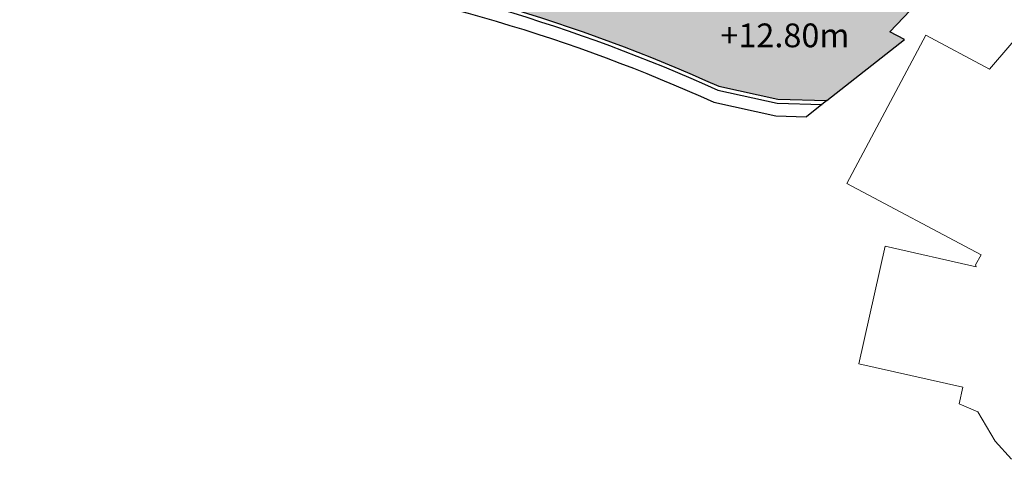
# Model space of a CAD drawing. Header units: millimetres. Extents: x -1402 to -179, y -280 to 6164.
# Tile 153 of 212: x -477 to -415, y 3687 to 3715. Entities that reach past the tile are written whole.
import ezdxf
from ezdxf.xclip import XClip

# ---------------------------------------------------------------- set-up
doc = ezdxf.new("R2010")
doc.units = ezdxf.units.MM
doc.header["$XCLIPFRAME"] = 0
doc.layers.get('0').update_dxf_attribs({"linetype": 'CONTINUOUS'})
doc.layers.add('AJN-2-SBT-C', color=2, linetype='CONTINUOUS', lineweight=20)
doc.layers.add('AJN-7-500-A', color=10, linetype='CONTINUOUS', lineweight=18)
doc.layers.add('AJN-2-SBT-V', color=51, linetype='CONTINUOUS')
doc.layers.add('AJN-8-251-H', color=251, linetype='CONTINUOUS')
doc.layers.add('AJN-6-Etang', color=7, linetype='CONTINUOUS', lineweight=15, true_color=0x46a499)
doc.styles.get("Standard").update_dxf_attribs({"font": 'rs.shx', "bigfont": 'hztxt.shx'})

# ---------------------------------------------------------------- blocks, each defined once
blk = doc.blocks.new('VILLAGE 21.00')
at = {"layer": 'AJN-2-SBT-C', "flags": 128}
blk.add_lwpolyline([(-410.7495277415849, 118.0557156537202), (-416.0146071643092, 111.9095797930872), (-420.0210189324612, 114.0468539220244), (-425.010201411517, 104.6944179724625), (-416.5379678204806, 100.174791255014), (-416.8883263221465, 99.54186967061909), (-416.8493396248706, 99.42962495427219), (-422.5934245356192, 100.7243590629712), (-424.2644889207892, 93.3106857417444), (-417.6990864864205, 91.83082417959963), (-417.9329412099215, 90.77504119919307), (-416.7512448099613, 90.26530925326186), (-415.6477597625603, 88.42456101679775), (-414.6268734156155, 87.27276113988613)], dxfattribs=at)

msp = doc.modelspace()

# ---------------------------------------------------------------- hatches: boundary and pattern name
at = {"layer": 'AJN-6-Etang', "transparency": 33554687}
h = msp.add_hatch(color=256, dxfattribs=at)
h.dxf.hatch_style = 1
h.set_gradient(color1=(181, 223, 247), color2=(190, 227, 248), rotation=200, centered=1, tint=0.800000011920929, name='INVCURVED')
edge = h.paths.add_edge_path()
edge.add_arc((-434.598160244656, 3764.880147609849), 48.59942386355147, 271.8821721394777, 287.19904012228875, ccw=False)
edge.add_arc((-433.7715082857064, 3739.724834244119), 23.43053147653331, 239.7886438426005, 271.8821721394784, ccw=False)
edge.add_arc((-490.2364496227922, 3642.752566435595), 88.78315006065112, 59.78864384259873, 78.26572130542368)
edge.add_arc((-478.5980703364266, 3698.783340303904), 31.55641249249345, 78.26572130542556, 89.68140653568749)
edge.add_arc((-478.5388401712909, 3709.435170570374), 20.90441755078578, 89.6814065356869, 111.9626876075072)
edge.add_arc((-480.1842341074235, 3713.515311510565), 16.5050003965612, 111.9626876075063, 125.3464136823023)
edge.add_arc((-611.5716284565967, 3898.76200806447), 210.6050741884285, 303.1280332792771, 305.3464136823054, ccw=False)
edge.add_arc((-505.0625467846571, 3735.552014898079), 15.71616647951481, 284.1231392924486, 303.12803327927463, ccw=False)
edge.add_arc((-512.2120011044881, 3763.966612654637), 45.0164064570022, 276.90927134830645, 284.12313929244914, ccw=False)
edge.add_arc((-512.8312064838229, 3769.076517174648), 50.16369113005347, 268.34822767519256, 276.9092713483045, ccw=False)
edge.add_arc((-525.2514445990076, 3716.71975168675), 11.19536384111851, 1.5457234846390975, 11.405600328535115, ccw=False)
edge.add_arc((-498.6507881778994, 3801.769584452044), 86.13736223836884, 259.6947163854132, 283.5137653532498)
edge.add_arc((-465.0229441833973, 3644.076834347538), 75.162399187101, 87.18299893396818, 100.34660674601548, ccw=False)
edge.add_arc((-477.0944459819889, 3613.545996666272), 106.7727414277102, 65.65198437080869, 81.50899175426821, ccw=False)
edge.add_line((-433.0743938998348, 3710.822167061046), (-429.3707432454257, 3710.001170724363))
edge.add_line((-429.3707432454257, 3710.001170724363), (-426.2709964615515, 3709.918230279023))
edge.add_line((-426.2709964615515, 3709.918230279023), (-421.3708683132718, 3713.785701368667))
edge.add_line((-421.3708683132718, 3713.785701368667), (-422.3006145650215, 3714.254823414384))
edge.add_line((-422.3006145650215, 3714.254823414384), (-417.9968410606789, 3718.802045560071))
edge.add_line((-417.9968410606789, 3718.802045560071), (-416.6123458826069, 3721.945959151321))
edge.add_line((-416.6123458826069, 3721.945959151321), (-420.2276971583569, 3718.453928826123))

# ---------------------------------------------------------------- linework, layer by layer
at = {"layer": 'AJN-2-SBT-V', "linetype": 'Continuous', "flags": 128}
msp.add_lwpolyline([(-420.2276971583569, 3718.453928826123, -0.06693212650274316), (-433.0019513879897, 3716.30694391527, -0.1409570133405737), (-445.561546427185, 3719.476752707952, 0.08079658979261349), (-472.1803447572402, 3729.680265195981, 0.04985155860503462), (-478.422601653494, 3730.339264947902, 0.09752789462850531), (-486.3571489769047, 3728.822504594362, 0.05846399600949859), (-489.7326832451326, 3726.977932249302, -0.009679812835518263), (-496.4734768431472, 3722.390488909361, -0.08311509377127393), (-501.2276971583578, 3720.310892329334, -0.03148683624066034), (-506.7966408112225, 3719.277120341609, -0.03737198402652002), (-514.2771684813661, 3718.93367021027, -0.04304839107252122), (-514.0601545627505, 3717.021743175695, 0.1043060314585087), (-478.522298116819, 3718.017037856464, -0.05750031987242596), (-461.3290025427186, 3719.148407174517, -0.069299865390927), (-433.0743938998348, 3710.822167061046), (-429.3707432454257, 3710.001170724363), (-426.2709964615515, 3709.918230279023), (-421.3708683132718, 3713.785701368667), (-422.3006145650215, 3714.254823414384), (-417.9968410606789, 3718.802045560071), (-416.6123458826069, 3721.945959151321)], format="xyb", close=True, dxfattribs=at)
at = {"layer": 'AJN-8-251-H', "linetype": 'Continuous'}
msp.add_line((-426.2709964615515, 3709.918230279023), (-427.5581959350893, 3708.902296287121), dxfattribs=at)
at = {"layer": 'AJN-8-251-H', "linetype": 'Continuous', "flags": 128}
for points in [[(-514.0561801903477, 3716.766935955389, 0.1041409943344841), (-478.4706089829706, 3717.772342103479, -0.05743574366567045), (-461.3536600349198, 3718.899316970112, -0.06933178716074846), (-433.1538423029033, 3710.583709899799), (-429.401419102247, 3709.751902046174), (-426.5774725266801, 3709.676341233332)], [(-514.0819811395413, 3715.958661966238, 0.1037323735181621), (-478.3053454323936, 3716.98928548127, -0.05722680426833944), (-461.4325237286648, 3718.102212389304, -0.06943436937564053), (-433.4082798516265, 3709.820691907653), (-429.4995818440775, 3708.95424227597), (-427.5581959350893, 3708.902296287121)]]:
    msp.add_lwpolyline(points, format="xyb", dxfattribs=at)

# ---------------------------------------------------------------- block references
ref = msp.add_blockref('VILLAGE 21.00', (0, 3600))
XClip(ref).set_block_clipping_path([(-385.6608532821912, 161.27081569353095), (-396.4487420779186, 162.07024013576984), (-399.5822066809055, 162.07372472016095), (-404.5592230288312, 161.95480263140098), (-406.3471408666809, 162.07013286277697), (-410.2354652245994, 162.21700425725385), (-414.1244942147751, 162.36390226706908), (-417.856513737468, 162.50486965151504), (-419.8186386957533, 162.57898384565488), (-424.2029751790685, 162.69634806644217), (-430.7329854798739, 162.80379066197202), (-432.9726340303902, 162.84820064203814), (-438.6557261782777, 163.08382480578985), (-446.3492318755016, 163.40280183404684), (-450.9945320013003, 163.59713874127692), (-452.8935315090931, 163.62179624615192), (-458.6050533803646, 163.6971216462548), (-466.3263016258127, 163.79895196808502), (-475.0682232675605, 163.87485285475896), (-480.8446134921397, 163.89761706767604), (-486.7104473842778, 163.92073376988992), (-493.2538970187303, 163.85832379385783), (-503.2741676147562, 163.65694848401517), (-508.6718693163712, 163.5484719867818), (-514.4674861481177, 163.43199867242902), (-519.3978180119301, 163.3235647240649), (-522.8727993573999, 163.2403812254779), (-528.0328505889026, 163.1320024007), (-532.6230184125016, 163.05513076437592), (-538.4653241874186, 163.14386064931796), (-544.78735829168, 162.4714673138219), (-548.8842307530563, 162.290446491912), (-550.7317837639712, 162.2148483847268), (-554.5838173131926, 162.05723101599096), (-560.1062364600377, 161.89340901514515), (-563.8705609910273, 161.76773971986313), (-568.0312107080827, 161.426633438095), (-571.8413346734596, 161.11790105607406), (-577.5862903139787, 160.6523902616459), (-585.2830575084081, 160.0287251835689), (-589.1066534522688, 159.71890117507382), (-592.946043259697, 159.40779739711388), (-597.6497304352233, 159.02666004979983), (-601.411003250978, 158.5608694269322), (-605.1832853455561, 158.09371542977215), (-608.981144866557, 157.62339396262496), (-610.9189722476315, 157.3834162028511), (-612.7981530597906, 157.16210212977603), (-614.7177716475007, 156.91297834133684), (-616.6212367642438, 156.67725595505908), (-618.5250564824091, 156.44148965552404), (-620.4414612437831, 156.2041648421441), (-624.2503464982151, 155.73247796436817), (-624.695492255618, 155.6291279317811), (-626.8973120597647, 155.21027749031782), (-628.7209430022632, 154.82341611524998), (-630.6348667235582, 154.41740021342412), (-632.4190100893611, 154.03891565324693), (-634.3427333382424, 153.6308209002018), (-636.2958620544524, 153.21648813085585), (-638.1979508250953, 152.81298287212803), (-639.9880201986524, 152.4332411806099), (-641.896297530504, 152.028423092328), (-643.737454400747, 151.63784380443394), (-645.4893456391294, 151.26620114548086), (-647.4403967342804, 150.852309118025), (-649.4018367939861, 150.43621319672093), (-651.2801234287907, 150.03775727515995), (-652.0511223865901, 149.8636865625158), (-653.3065034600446, 149.52448601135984), (-656.1830043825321, 148.71563930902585), (-659.474960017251, 147.78997040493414), (-661.320744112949, 147.27095218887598), (-665.6953747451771, 146.04084461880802), (-670.8552408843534, 144.5899357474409), (-676.4147399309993, 143.0266536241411), (-681.7431686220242, 141.49035266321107), (-687.105527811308, 139.894557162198), (-691.2185810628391, 138.67907887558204), (-694.5550328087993, 137.68918219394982), (-698.2454736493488, 136.59425997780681), (-703.1448318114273, 135.0922609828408), (-705.4442357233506, 134.2090412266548), (-710.5240815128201, 132.22009260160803), (-715.1363151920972, 130.30147644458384), (-719.4438570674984, 128.53676751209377), (-722.4950357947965, 127.34872618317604), (-724.1436869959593, 126.48820549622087), (-726.392128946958, 125.38037389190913), (-732.0415379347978, 123.73789190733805), (-736.5741646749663, 121.17852500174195), (-740.9097182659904, 119.20978364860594), (-746.4276968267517, 116.65041916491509), (-749.8644811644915, 115.22178406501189), (-754.3353266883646, 112.79717382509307), (-765.3208293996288, 106.41661928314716), (-773.8793028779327, 101.0569524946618), (-783.4769755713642, 94.00988258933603), (-785.9053023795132, 87.35804987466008), (-785.5772190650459, 82.98264558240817), (-779.6016890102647, 72.22400507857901), (-774.4032194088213, 64.11329465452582), (-770.9598076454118, 58.74502018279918), (-764.1540881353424, 48.272720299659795), (-759.7065812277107, 41.67397472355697), (-756.4502605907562, 36.812145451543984), (-753.1055995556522, 31.76998171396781), (-747.5052165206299, 23.46228968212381), (-742.4073957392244, 15.357179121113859), (-739.5699916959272, 12.229930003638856), (-737.2850765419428, 9.27700846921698), (-736.7488876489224, 7.599514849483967), (-728.1359285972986, -5.23170222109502), (-726.8361332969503, -7.094867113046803), (-726.153211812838, -8.501989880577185), (-725.3849251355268, -9.482710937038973), (-724.5761915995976, -10.674013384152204), (-724.0261309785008, -11.270759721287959), (-718.6429241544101, -19.350588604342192), (-713.666973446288, -26.826453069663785), (-708.4409013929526, -34.69951849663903), (-704.2163303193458, -41.139472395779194), (-608.897289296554, 9.372468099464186), (-526.647689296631, 37.721268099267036), (-430.2313892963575, 57.695068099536), (-388.6950892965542, 76.74676809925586)])

# ---------------------------------------------------------------- texts
at = {"layer": 'AJN-7-500-A', "insert": (-428.9177308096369, 3713.28882484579), "char_height": 1.499999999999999, "attachment_point": 8}
msp.add_mtext_dynamic_manual_height_columns('{\\fSwis721 LtCn BT|b0|i0|c0|p34;+12.80m}', width=11.10498822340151, gutter_width=35.69431197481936, heights=[0], dxfattribs=at)

doc.saveas('drawing.dxf')
